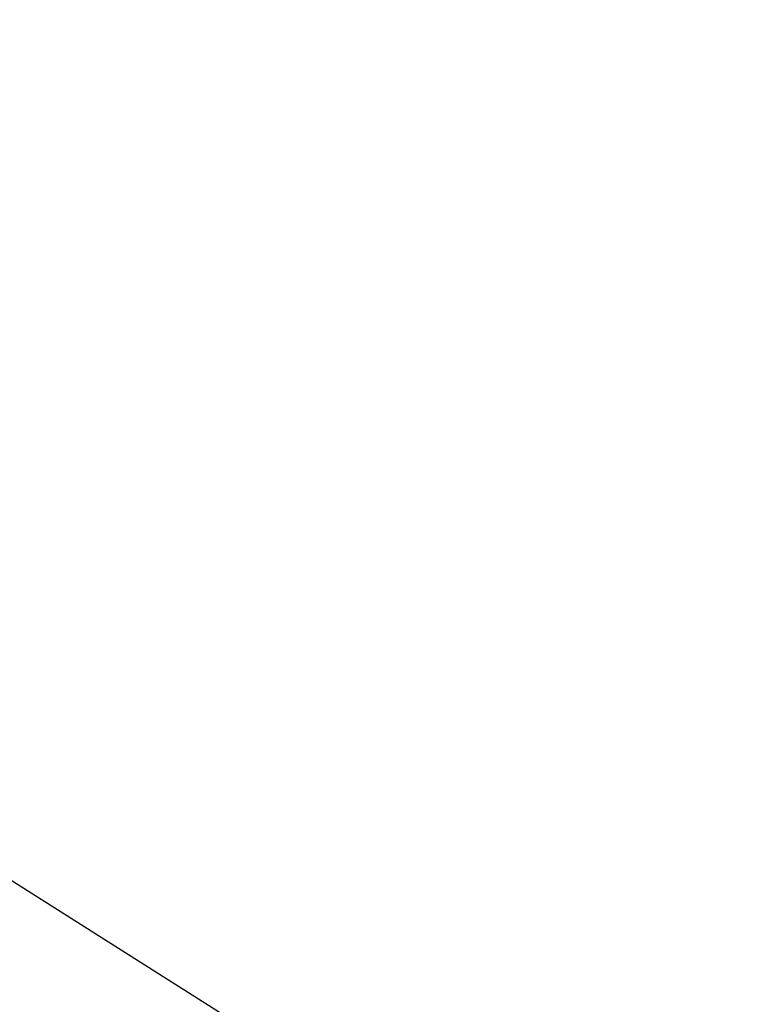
# Model space of a CAD drawing. Header units: millimetres. Extents: x 45 to 395, y 46 to 411.
# Tile 210 of 256: x 128.717 to 129.091, y 138.315 to 138.815. Entities that reach past the tile are written whole.
import ezdxf

# ---------------------------------------------------------------- set-up
doc = ezdxf.new("R2010")
doc.units = ezdxf.units.MM
doc.header["$LTSCALE"] = 25.4
doc.layers.get('0').update_dxf_attribs({"true_color": 0xff5454})

# ---------------------------------------------------------------- blocks, each defined once
blk = doc.blocks.new('HERMANOS-III-8030.STL')
at = {"color": 250, "true_color": 0x262626}
mesh = blk.add_polyface(dxfattribs=at)
corners = [(128.48053, 138.52431, 1307.97766), (120.86516, 145.07034, 1308.6366), (120.44848, 144.56, 1307.97766), (128.8548, 139.06653, 1308.6366)]
mesh.append_faces([[corners[k] for k in face] for face in [(0, 1, 2), (1, 0, 3)]], dxfattribs={"vtx0": -1, "color": 250})
mesh = blk.add_polyface(dxfattribs=at)
corners = [(137.30164, 133.72507, 1308.6366), (129.36606, 139.80721, 1308.87769), (128.8548, 139.06653, 1308.6366), (137.75163, 134.50449, 1308.87769)]
mesh.append_faces([[corners[k] for k in face] for face in [(0, 1, 2), (1, 0, 3)]], dxfattribs={"vtx0": -1, "color": 250})
mesh = blk.add_polyface(dxfattribs=at)
corners = [(127.80997, 138.7905, 47.08683), (129.03532, 136.30875, 47.34565), (129.00578, 136.29179, 47.08683), (127.84173, 138.80287, 47.34565)]
mesh.append_faces([[corners[k] for k in face] for face in [(0, 1, 2), (1, 0, 3)]], dxfattribs={"vtx0": -1, "color": 250})
mesh = blk.add_polyface(dxfattribs=at)
corners = [(127.84173, 138.80287, 47.34565), (130.79195, 133.76712, 57.07771), (129.03532, 136.30875, 47.34565)]
mesh.append_faces([[corners[k] for k in face] for face in [(0, 1, 2)]], dxfattribs={"color": 250})
mesh = blk.add_polyface(dxfattribs=at)
corners = [(127.7169, 138.75423, 46.84566), (129.00578, 136.29179, 47.08683), (128.91914, 136.24205, 46.84566), (127.80997, 138.7905, 47.08683)]
mesh.append_faces([[corners[k] for k in face] for face in [(0, 1, 2), (1, 0, 3)]], dxfattribs={"vtx0": -1, "color": 250})
mesh = blk.add_polyface(dxfattribs=at)
corners = [(117.39542, 134.73244, 27.65912), (128.91914, 136.24205, 46.84566), (119.31236, 130.72684, 27.65912), (127.7169, 138.75423, 46.84566)]
mesh.append_faces([[corners[k] for k in face] for face in [(0, 1, 2), (1, 0, 3)]], dxfattribs={"vtx0": -1, "color": 250})
mesh = blk.add_polyface(dxfattribs=at)
corners = [(136.9722, 133.1545, 1307.97766), (128.34354, 138.32584, 1307.07776), (136.85162, 132.94565, 1307.07776), (128.48053, 138.52431, 1307.97766)]
mesh.append_faces([[corners[k] for k in face] for face in [(0, 1, 2), (1, 0, 3)]], dxfattribs={"vtx0": -1, "color": 250})
mesh = blk.add_polyface(dxfattribs=at)
corners = [(127.09631, 138.51242, 47.34565), (128.34154, 135.91045, 47.34565), (130.17412, 133.25891, 57.07771)]
mesh.append_faces([[corners[k] for k in face] for face in [(0, 1, 2)]], dxfattribs={"color": 250})
mesh = blk.add_polyface(dxfattribs=at)
corners = [(128.34354, 138.32584, 1307.07776), (136.85162, 132.94565, 1288.87769), (136.85162, 132.94565, 1307.07776)]
mesh.append_faces([[corners[k] for k in face] for face in [(0, 1, 2)]], dxfattribs={"color": 250})

msp = doc.modelspace()

# ---------------------------------------------------------------- block references
at = {"color": 0}
msp.add_blockref('HERMANOS-III-8030.STL', (0, 0), dxfattribs=at)

doc.saveas('drawing.dxf')
